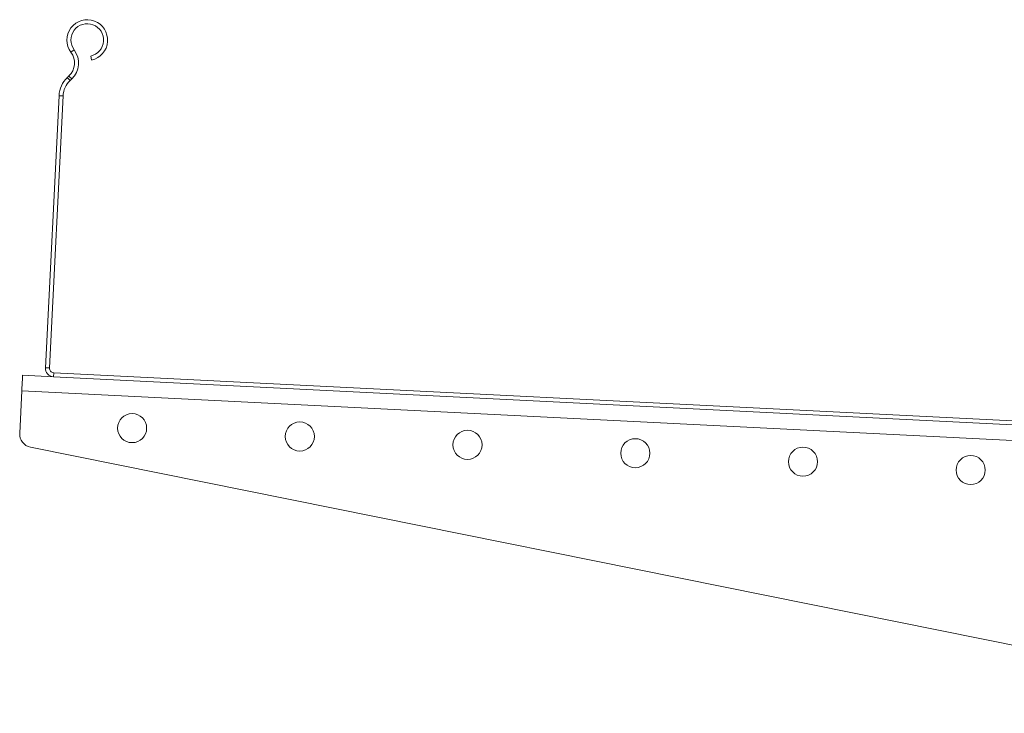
# Model space of a CAD drawing. Header units: millimetres. Extents: x -395 to 418, y -1783 to -26.
# Tile 21 of 35: x -388 to -168, y -850 to -695. Entities that reach past the tile are written whole.
import ezdxf

# ---------------------------------------------------------------- set-up
doc = ezdxf.new("R2010")
doc.units = ezdxf.units.MM

msp = doc.modelspace()

# ---------------------------------------------------------------- linework, layer by layer
at = {"color": 7, "linetype": 'Continuous', "lineweight": 0}
for p, q in [((-376.77, -702.7), (-376.05, -702.16)), ((-377.58, -708.34), (-376.96, -708.99)), ((-376.6, -708.65), (-377.22, -708)), ((-378.53, -712.43), (-379.43, -712.39)), ((-382.48, -773.15), (-381.58, -773.19)), ((-380.63, -774.24), (-380.67, -775.14)), ((-79, -793.75), (-387.74, -778.29))]:
    msp.add_line(p, q, dxfattribs=at)
at = {"color": 7, "linetype": 'Continuous', "lineweight": 15}
for p, q in [((-372.17, -704.42), (-372.36, -703.54)), ((-377.22, -708), (-377.58, -708.34)), ((-376.6, -708.65), (-376.96, -708.99)), ((-379.43, -712.39), (-382.48, -773.15)), ((-378.53, -712.43), (-381.58, -773.19)), ((-380.67, -775.14), (-387.56, -774.8)), ((-380.67, -775.14), (-84.84, -789.95)), ((-380.63, -774.24), (-84.8, -789.05)), ((-387.74, -778.29), (-388.21, -787.77)), ((-385.81, -790.86), (-90.97, -850.29))]:
    msp.add_line(p, q, dxfattribs=at)
at = {"color": 7, "linetype": 'Continuous', "lineweight": 15, "flags": 128}
msp.add_lwpolyline([(-387.56, -774.8), (-387.57, -774.86), (-387.58, -775.06), (-387.59, -775.39), (-387.62, -775.82), (-387.64, -776.35), (-387.67, -776.96), (-387.71, -777.61), (-387.74, -778.29)], dxfattribs=at)
at = {"color": 7, "linetype": 'Continuous', "lineweight": 15}
for centre in [(-363.12, -786.61), (-325.67, -788.48), (-288.22, -790.36), (-250.76, -792.23), (-213.31, -794.11), (-175.86, -795.98)]:
    msp.add_circle(centre, 3.25, dxfattribs=at)
for centre, radius, start, end in [((-373.13, -699.98), 4.55, 282.134, 216.8165), ((-373.13, -699.98), 3.65, 282.134, 216.8165), ((-379.97, -705.1), 4, 313.5982, 36.8165), ((-379.97, -705.1), 4.9, 313.5982, 36.8165), ((-373.44, -712.69), 6, 133.5982, 177.134), ((-373.44, -712.69), 5.1, 133.5982, 177.134), ((-380.58, -773.24), 1.9, 177.134, 267.134), ((-380.58, -773.24), 1, 177.134, 267.134), ((-385.22, -787.92), 3, 177.134, 258.6033)]:
    msp.add_arc(centre, radius, start, end, dxfattribs=at)

doc.saveas('drawing.dxf')
